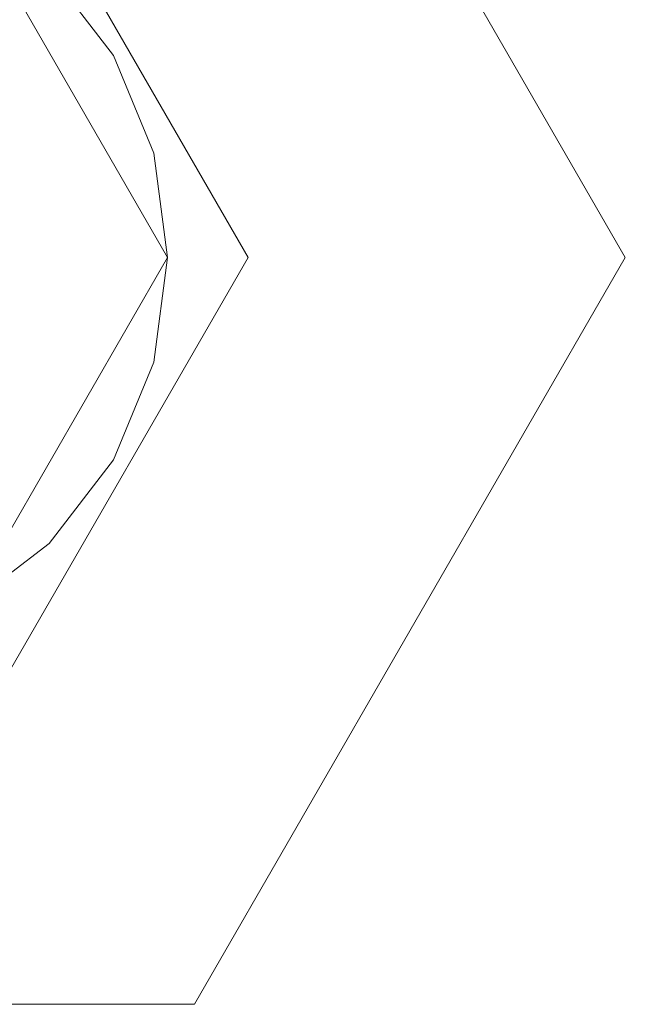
# Model space of a CAD drawing. Header units: millimetres. Extents: x 0 to 1189, y 0 to 841.
# Tile 43 of 53: x 912.172 to 912.875, y 132.571 to 133.713. Entities that reach past the tile are written whole.
import ezdxf

# ---------------------------------------------------------------- set-up
doc = ezdxf.new("R2010")
doc.units = ezdxf.units.MM
doc.layers.add('CONTEXT', color=7, linetype='Continuous', lineweight=18, true_color=0xa5a5a5)

msp = doc.modelspace()

# ---------------------------------------------------------------- linework, layer by layer
at = {"layer": 'CONTEXT'}
for points in [[(912.875, 133.4375), (912.375, 134.3035), (911.375, 134.3035), (910.875, 133.4375), (911.375, 132.5715), (912.375, 132.5715), (912.875, 133.4375)], [(912.4375, 133.4375), (912.1562, 133.9246), (911.5938, 133.9246), (911.3125, 133.4375), (911.5938, 132.9504), (912.1562, 132.9504), (912.4375, 133.4375)], [(912.3438, 133.4375), (912.3278, 133.5588), (912.2809, 133.6719), (912.2065, 133.769), (912.1094, 133.8434), (911.9963, 133.8903), (911.875, 133.9062)], [(912.3438, 133.4375), (912.1094, 133.8434), (911.6406, 133.8434), (911.4062, 133.4375), (911.6406, 133.0316), (912.1094, 133.0316), (912.3438, 133.4375)], [(911.875, 132.9688), (911.9963, 132.9847), (912.1094, 133.0316), (912.2065, 133.106), (912.2809, 133.2031), (912.3278, 133.3162), (912.3438, 133.4375)]]:
    msp.add_lwpolyline(points, dxfattribs=at)

doc.saveas('drawing.dxf')
